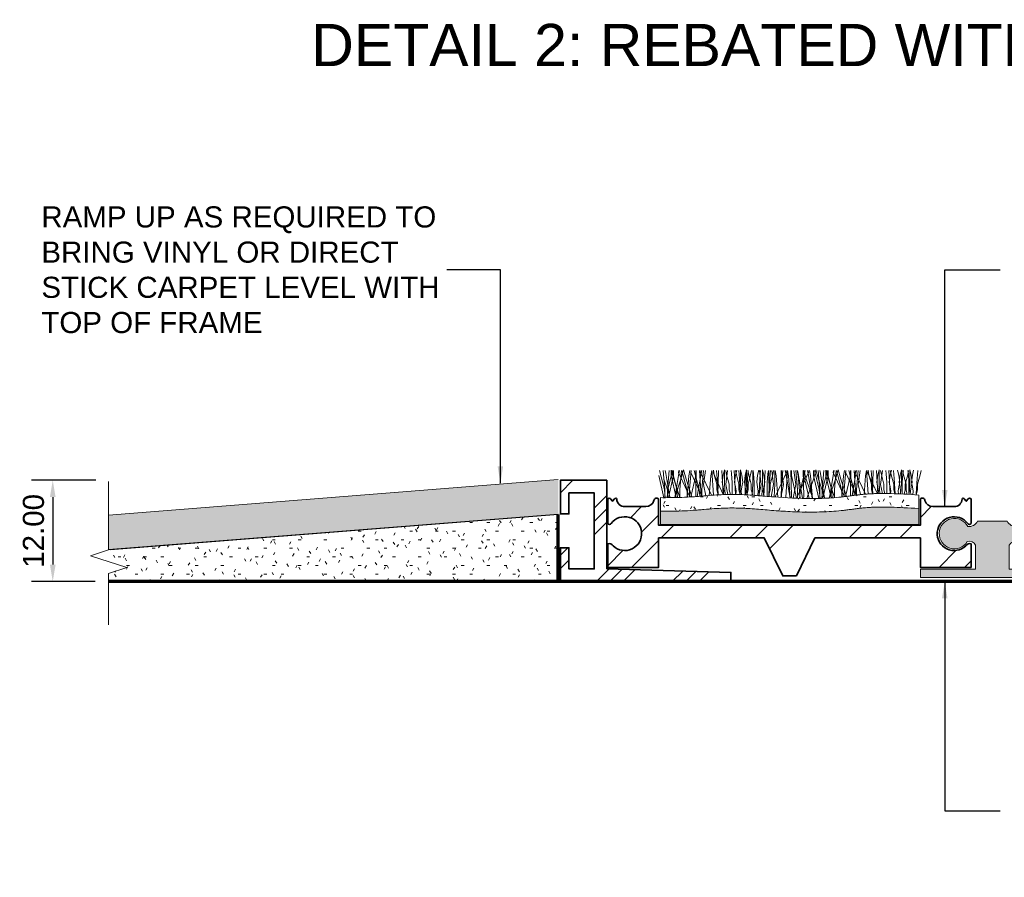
# Model space of a CAD drawing. Header units: millimetres. Extents: x -139 to 131, y -35 to 67.
# Tile 1 of 2: x -139 to -23, y -35 to 67. Entities that reach past the tile are written whole.
import ezdxf

# ---------------------------------------------------------------- set-up
doc = ezdxf.new("R2010")
doc.units = ezdxf.units.MM
for name, color, linetype, lineweight in [('FS-DETAIL', 3, 'Continuous', 35), ('FS-DETAIL-HATCH', 253, 'Continuous', 13), ('FS-DETAIL-THIN', 8, 'Continuous', 18), ('FS-DETAIL-WIDE', 4, 'Continuous', 70), ('FS-DIM', 14, 'Continuous', 15), ('FS-TEXT', 7, 'Continuous', 25)]:
    doc.layers.add(name, color=color, linetype=linetype, lineweight=lineweight)
doc.layers.add('FS-DETAIL-THICK', color=2, linetype='Continuous')
doc.styles.add('Arial', font='arial.ttf', dxfattribs={"height": 2.5})
doc.dimstyles.new('Diagonal_2.5mm Arial', dxfattribs={"dimtxt": 2.5, "dimasz": 2, "dimexe": 2.5, "dimexo": 5, "dimgap": 1, "dimtad": 1, "dimzin": 0, "dimdsep": 46, "dimtxsty": 'Arial', "dimcen": 2, "dimdle": 4, "dimclrd": 256, "dimclre": 256, "dimclrt": 50, "dimaunit": 1, "dimadec": 0, "dimazin": 0, "dimtfac": 1, "dimtix": 1, "dimtmove": 2, "dimatfit": 3, "dimfxl": 1, "dimtvp": 1, "dimtolj": 1, "dimtzin": 0, "dimarcsym": 0})
doc.dimstyles.new('Diagonal_2.5mm Arial$7', dxfattribs={"dimtxt": 2.5, "dimasz": 2, "dimexe": 2.5, "dimexo": 5, "dimgap": 1, "dimtad": 0, "dimzin": 0, "dimdsep": 46, "dimtxsty": 'Arial', "dimcen": 2, "dimdle": 4, "dimclrd": 1, "dimclre": 256, "dimclrt": 7, "dimaunit": 1, "dimadec": 0, "dimazin": 0, "dimtfac": 1, "dimtix": 1, "dimtmove": 2, "dimatfit": 3, "dimfxl": 1, "dimtvp": 1, "dimtolj": 1, "dimtzin": 0, "dimarcsym": 0})

# ---------------------------------------------------------------- blocks, each defined once
blk = doc.blocks.new('*D0')
at = {"layer": 'Defpoints', "color": 0, "transparency": 16777216}
for p in [(-125.21, 12), (-135.33, 0), (-125.29, 0)]:
    blk.add_point(p, dxfattribs=at)
at = {"layer": 'FS-DIM', "lineweight": -2, "transparency": 16777216}
for p, q in [((-130.21, 12), (-137.83, 12)), ((-135.33, 10), (-135.33, 2)), ((-130.29, 0), (-137.83, 0))]:
    blk.add_line(p, q, dxfattribs=at)
at = {"layer": 'FS-DIM', "transparency": 16777216}
for points in [[(-135.66, 10), (-134.99, 10), (-135.33, 12)], [(-135.66, 2), (-134.99, 2), (-135.33, 0)]]:
    blk.add_solid(points, dxfattribs=at)
at = {"layer": 'FS-DIM', "color": 50, "transparency": 16777216, "insert": (-137.6, 6), "char_height": 2.5, "attachment_point": 5, "rotation": 90, "style": 'Arial'}
blk.add_mtext('\\A1;12.00', dxfattribs=at)
blk = doc.blocks.new('CARPET_H_PROFILE_ALPHA')
at = {"layer": 'FS-DETAIL-HATCH'}
for p, q in [((-43.78, -55.42), (-44.36, -53.15)), ((-43.73, -55.42), (-43.93, -53.15)), ((-43.63, -53.51), (-43.71, -53.15)), ((-43.15, -56.37), (-43.63, -53.51)), ((-43.44, -55.42), (-43.24, -53.15)), ((-43.39, -55.42), (-42.82, -53.15)), ((-42.99, -53.77), (-42.99, -53.14)), ((-42.69, -54.18), (-42.99, -53.14)), ((-42.32, -55.42), (-42.89, -53.15)), ((-42.72, -53.77), (-42.72, -53.15)), ((-42.56, -56.36), (-42.08, -53.51)), ((-42.13, -53.4), (-42.09, -53.15)), ((-40.82, -56.21), (-42.13, -53.4)), ((-42.08, -53.51), (-42, -53.15)), ((-41.98, -55.42), (-41.78, -53.15)), ((-41.86, -54.18), (-41.54, -53.1)), ((-41.16, -55.42), (-41.73, -53.15)), ((-41.23, -54.18), (-41.54, -53.1)), ((-40.92, -53.81), (-40.79, -53.15)), ((-40.82, -55.42), (-40.62, -53.15)), ((-40.67, -53.4), (-40.63, -53.15)), ((-39.36, -56.19), (-40.67, -53.4)), ((-39.69, -55.42), (-40.27, -53.15)), ((-40.09, -53.77), (-40.09, -53.15)), ((-40.03, -53.15), (-40.09, -56.25)), ((-39.91, -56.23), (-39.46, -53.51)), ((-39.44, -56.2), (-39.63, -53.15)), ((-39.51, -53.4), (-39.47, -53.15)), ((-38.24, -56.1), (-39.51, -53.4)), ((-39.46, -53.51), (-39.37, -53.15)), ((-39.36, -55.42), (-39.16, -53.15)), ((-39.16, -54.82), (-38.93, -53.15)), ((-38.29, -53.81), (-38.17, -53.16)), ((-37.99, -56.08), (-38.17, -53.16)), ((-38.04, -53.4), (-38, -53.13)), ((-36.82, -56.02), (-38.04, -53.4)), ((-37.89, -53.66), (-38, -53.13)), ((-37.62, -53.15), (-37.54, -54.11)), ((-37.4, -53.15), (-37.46, -56.05)), ((-36.83, -56.02), (-37.01, -53.15)), ((-36.84, -53.73), (-36.68, -53.08)), ((-36.68, -53.43), (-36.68, -53.08)), ((-36.68, -54.75), (-36.68, -53.43)), ((-36.53, -54.82), (-36.31, -53.15)), ((-36.43, -53.66), (-36.53, -53.15)), ((-35.91, -53.15), (-35.86, -53.55)), ((-35.86, -53.55), (-35.78, -54.6)), ((-35.37, -56), (-35.54, -53.15)), ((-35.38, -53.73), (-35.23, -53.13)), ((-35.27, -53.66), (-35.37, -53.15)), ((-34.99, -53.15), (-34.92, -54.11)), ((-34.64, -53.73), (-34.8, -53.08)), ((-34.8, -53.43), (-34.8, -53.08)), ((-34.8, -54.75), (-34.8, -53.43)), ((-34.16, -53.55), (-34.24, -54.6)), ((-34.22, -53.73), (-34.06, -53.08)), ((-34.11, -53.15), (-34.16, -53.55)), ((-34.06, -53.43), (-34.06, -53.08)), ((-34.06, -54.75), (-34.06, -53.43)), ((-33.87, -53.15), (-33.94, -54.11)), ((-33.81, -53.66), (-33.91, -53.15)), ((-33.59, -53.66), (-33.48, -53.15)), ((-33.34, -53.43), (-33.34, -53.15)), ((-33.34, -54.75), (-33.34, -53.43)), ((-33.28, -53.15), (-33.23, -53.55)), ((-33.23, -53.55), (-33.16, -54.6)), ((-32.76, -53.73), (-32.61, -53.13)), ((-32.33, -54.82), (-32.55, -53.15)), ((-32.4, -53.15), (-32.48, -54.11)), ((-32.01, -53.73), (-32.18, -53.08)), ((-32.18, -53.43), (-32.18, -53.08)), ((-32.18, -54.75), (-32.18, -53.43)), ((-32.04, -56.2), (-31.85, -53.15)), ((-31.54, -53.55), (-31.61, -54.6)), ((-31.49, -53.15), (-31.54, -53.55)), ((-31.45, -53.15), (-31.39, -56.25)), ((-31.24, -53.15), (-31.31, -54.11)), ((-30.86, -54.82), (-31.08, -53.15)), ((-30.96, -53.66), (-30.86, -53.15)), ((-30.71, -53.43), (-30.71, -53.15)), ((-30.71, -54.75), (-30.71, -53.43)), ((-30.56, -53.81), (-30.69, -53.15)), ((-30.66, -56.21), (-29.35, -53.4)), ((-29.99, -53.15), (-29.93, -56.25)), ((-29.7, -54.82), (-29.92, -53.15)), ((-29.78, -53.15), (-29.85, -54.11)), ((-29.4, -53.51), (-29.48, -53.15)), ((-29.42, -56.36), (-29.23, -53.16)), ((-28.92, -56.42), (-29.4, -53.51)), ((-29.35, -53.4), (-29.39, -53.15)), ((-29.1, -53.81), (-29.23, -53.16)), ((-28.83, -53.15), (-28.76, -56.25)), ((-28.76, -53.77), (-28.76, -53.15)), ((-28.24, -54.82), (-28.46, -53.15)), ((-28.04, -55.42), (-28.24, -53.15)), ((-27.94, -53.81), (-28.07, -53.15)), ((-28.04, -56.21), (-26.72, -53.4)), ((-27.94, -53.51), (-28.02, -53.15)), ((-27.45, -56.43), (-27.94, -53.51)), ((-27.7, -55.42), (-27.12, -53.15)), ((-27.36, -53.15), (-27.3, -56.25)), ((-27.3, -53.77), (-27.3, -53.14)), ((-27, -54.18), (-27.3, -53.14)), ((-26.78, -53.51), (-26.86, -53.15)), ((-26.29, -56.43), (-26.78, -53.51)), ((-26.72, -53.4), (-26.77, -53.15)), ((-26.48, -53.81), (-26.6, -53.15)), ((-26.16, -54.18), (-25.85, -53.1)), ((-26.14, -53.77), (-26.14, -53.15)), ((-25.46, -55.42), (-26.04, -53.15)), ((-25.54, -54.18), (-25.85, -53.1)), ((-25.41, -55.42), (-25.61, -53.15)), ((-25.31, -53.51), (-25.39, -53.15)), ((-24.83, -56.43), (-25.31, -53.51)), ((-25.13, -55.42), (-24.93, -53.15)), ((-25.07, -55.42), (-24.5, -53.15)), ((-24.68, -53.77), (-24.68, -53.14)), ((-24.38, -54.18), (-24.68, -53.14)), ((-24, -55.42), (-24.58, -53.15)), ((-24.4, -53.77), (-24.4, -53.15)), ((-24.25, -56.41), (-23.76, -53.51)), ((-23.81, -53.4), (-23.77, -53.15)), ((-22.5, -56.21), (-23.81, -53.4)), ((-23.76, -53.51), (-23.68, -53.15)), ((-23.66, -55.42), (-23.46, -53.15)), ((-23.54, -54.18), (-23.22, -53.1)), ((-22.84, -55.42), (-23.41, -53.15)), ((-22.91, -54.18), (-23.22, -53.1)), ((-22.6, -53.81), (-22.47, -53.15)), ((-22.5, -55.42), (-22.3, -53.15)), ((-22.35, -53.4), (-22.31, -53.15)), ((-21.1, -56.08), (-22.33, -53.45)), ((-21.38, -55.42), (-21.95, -53.15)), ((-21.77, -53.77), (-21.77, -53.15)), ((-21.71, -53.15), (-21.77, -56.17)), ((-21.58, -56.15), (-21.14, -53.51)), ((-21.13, -56.09), (-21.31, -53.15)), ((-21.19, -53.4), (-21.15, -53.15)), ((-19.99, -55.97), (-21.19, -53.4)), ((-21.14, -53.51), (-21.05, -53.15)), ((-21.04, -55.42), (-20.84, -53.15)), ((-20.84, -54.82), (-20.62, -53.15)), ((-19.97, -53.81), (-19.85, -53.16)), ((-19.68, -55.95), (-19.85, -53.16)), ((-19.73, -53.4), (-19.68, -53.13)), ((-18.55, -55.91), (-19.73, -53.4)), ((-19.58, -53.66), (-19.68, -53.13)), ((-19.3, -53.15), (-19.22, -54.11)), ((-19.09, -53.15), (-19.14, -55.91)), ((-18.52, -55.91), (-18.69, -53.15)), ((-18.53, -53.73), (-18.36, -53.08)), ((-18.36, -53.43), (-18.36, -53.08)), ((-18.36, -54.75), (-18.36, -53.43)), ((-18.11, -53.66), (-18.22, -53.15)), ((-18.21, -54.82), (-17.99, -53.15)), ((-17.59, -53.15), (-17.54, -53.55)), ((-17.54, -53.55), (-17.46, -54.6)), ((-17.05, -55.9), (-17.22, -53.15)), ((-17.06, -53.73), (-16.91, -53.13)), ((-16.95, -53.66), (-17.05, -53.15)), ((-16.67, -53.15), (-16.6, -54.11)), ((-16.03, -53.73), (-16.18, -53.13)), ((-15.9, -53.73), (-15.74, -53.08)), ((-15.74, -53.43), (-15.74, -53.08)), ((-15.74, -54.75), (-15.74, -53.43)), ((-15.55, -53.55), (-15.63, -54.6)), ((-15.49, -53.66), (-15.59, -53.15)), ((-15.5, -53.15), (-15.55, -53.55)), ((-14.98, -53.66), (-14.88, -53.15)), ((-14.96, -53.15), (-14.91, -53.55)), ((-14.91, -53.55), (-14.84, -54.6)), ((-14.73, -53.43), (-14.73, -53.08)), ((-14.57, -53.73), (-14.73, -53.08)), ((-14.73, -54.75), (-14.73, -53.43)), ((-14.44, -53.73), (-14.29, -53.13)), ((-13.79, -53.15), (-13.87, -54.11)), ((-13.52, -53.66), (-13.41, -53.15)), ((-43.85, -56.38), (-44.46, -53.77)), ((-43.13, -56.37), (-43.86, -54.18)), ((-43.32, -56.37), (-42.72, -53.77)), ((-42.39, -56.36), (-42.99, -53.77)), ((-41.97, -56.35), (-42.69, -54.18)), ((-42.58, -56.36), (-41.86, -54.18)), ((-40.53, -56.28), (-41.23, -54.18)), ((-41.12, -56.31), (-40.92, -53.81)), ((-40.68, -56.29), (-40.09, -53.77)), ((-38.48, -56.12), (-38.29, -53.81)), ((-37.59, -54.78), (-37.89, -53.66)), ((-37.59, -55.46), (-37.59, -54.78)), ((-37.54, -54.11), (-37.43, -55.91)), ((-36.96, -54.56), (-36.84, -53.73)), ((-36.84, -55.08), (-36.96, -54.56)), ((-36.6, -56.01), (-36.68, -54.75)), ((-36.13, -54.78), (-36.43, -53.66)), ((-36.13, -55.46), (-36.13, -54.78)), ((-35.78, -54.6), (-35.78, -55.8)), ((-35.49, -54.56), (-35.38, -53.73)), ((-35.38, -55.08), (-35.49, -54.56)), ((-34.97, -54.78), (-35.27, -53.66)), ((-34.97, -55.46), (-34.97, -54.78)), ((-34.92, -54.11), (-34.81, -55.91)), ((-34.88, -56.01), (-34.8, -54.75)), ((-34.52, -54.56), (-34.64, -53.73)), ((-34.64, -55.08), (-34.52, -54.56)), ((-34.33, -54.56), (-34.22, -53.73)), ((-34.22, -55.08), (-34.33, -54.56)), ((-34.24, -54.6), (-34.24, -55.8)), ((-33.98, -56.05), (-34.06, -54.75)), ((-33.94, -54.11), (-34.05, -55.91)), ((-33.89, -54.78), (-33.59, -53.66)), ((-33.89, -55.46), (-33.89, -54.78)), ((-33.51, -54.78), (-33.81, -53.66)), ((-33.51, -55.46), (-33.51, -54.78)), ((-33.42, -56.09), (-33.34, -54.75)), ((-33.16, -54.6), (-33.16, -55.8)), ((-32.87, -54.56), (-32.76, -53.73)), ((-32.76, -55.08), (-32.87, -54.56)), ((-32.48, -54.11), (-32.59, -55.91)), ((-32.26, -56.18), (-32.18, -54.75)), ((-31.9, -54.56), (-32.01, -53.73)), ((-32.01, -55.08), (-31.9, -54.56)), ((-31.61, -54.6), (-31.61, -55.8)), ((-31.31, -54.11), (-31.43, -55.91)), ((-31.26, -54.78), (-30.96, -53.66)), ((-31.26, -55.46), (-31.26, -54.78)), ((-30.81, -56.3), (-30.71, -54.75)), ((-30.36, -56.33), (-30.56, -53.81)), ((-29.85, -54.11), (-29.96, -55.91)), ((-28.89, -56.42), (-29.1, -53.81)), ((-28.14, -56.45), (-28.76, -53.77)), ((-27.73, -56.46), (-27.94, -53.81)), ((-26.67, -56.48), (-27.3, -53.77)), ((-26.24, -56.48), (-27, -54.18)), ((-26.93, -56.48), (-26.16, -54.18)), ((-26.26, -56.48), (-26.48, -53.81)), ((-25.51, -56.47), (-26.14, -53.77)), ((-24.79, -56.44), (-25.54, -54.18)), ((-25.02, -56.45), (-24.4, -53.77)), ((-24.06, -56.4), (-24.68, -53.77)), ((-23.65, -56.37), (-24.38, -54.18)), ((-24.28, -56.41), (-23.54, -54.18)), ((-22.23, -56.23), (-22.91, -54.18)), ((-22.8, -56.29), (-22.6, -53.81)), ((-22.35, -56.24), (-21.77, -53.77)), ((-20.15, -55.99), (-19.97, -53.81)), ((-19.28, -54.78), (-19.58, -53.66)), ((-19.28, -55.46), (-19.28, -54.78)), ((-19.22, -54.11), (-19.11, -55.91)), ((-18.64, -54.56), (-18.53, -53.73)), ((-18.53, -55.08), (-18.64, -54.56)), ((-18.29, -55.91), (-18.36, -54.75)), ((-17.81, -54.78), (-18.11, -53.66)), ((-17.81, -55.46), (-17.81, -54.78)), ((-17.46, -54.6), (-17.46, -55.8)), ((-17.18, -54.56), (-17.06, -53.73)), ((-17.06, -55.08), (-17.18, -54.56)), ((-16.65, -54.78), (-16.95, -53.66)), ((-16.65, -55.46), (-16.65, -54.78)), ((-16.6, -54.11), (-16.49, -55.91)), ((-15.92, -54.56), (-16.03, -53.73)), ((-16.03, -55.08), (-15.92, -54.56)), ((-16.01, -54.56), (-15.9, -53.73)), ((-15.9, -55.08), (-16.01, -54.56)), ((-15.66, -55.96), (-15.74, -54.75)), ((-15.63, -54.6), (-15.63, -55.8)), ((-15.19, -54.78), (-15.49, -53.66)), ((-15.28, -54.78), (-14.98, -53.66)), ((-15.28, -55.46), (-15.28, -54.78)), ((-15.19, -55.46), (-15.19, -54.78)), ((-14.84, -54.6), (-14.84, -55.8)), ((-14.8, -56.01), (-14.73, -54.75)), ((-14.45, -54.56), (-14.57, -53.73)), ((-14.57, -55.08), (-14.45, -54.56)), ((-14.55, -54.56), (-14.44, -53.73)), ((-14.44, -55.08), (-14.55, -54.56)), ((-13.87, -54.11), (-13.98, -55.91)), ((-13.82, -54.78), (-13.52, -53.66)), ((-13.82, -55.46), (-13.82, -54.78)), ((-43.7, -56.38), (-43.78, -55.42)), ((-43.73, -56.38), (-43.73, -55.42)), ((-43.48, -56.37), (-43.39, -55.42)), ((-43.44, -56.37), (-43.44, -55.42)), ((-42.24, -56.36), (-42.32, -55.42)), ((-41.98, -56.35), (-41.98, -55.42)), ((-41.08, -56.31), (-41.16, -55.42)), ((-40.82, -56.3), (-40.82, -55.42)), ((-39.62, -56.21), (-39.69, -55.42)), ((-39.36, -56.19), (-39.36, -55.42)), ((-38.88, -56.15), (-39.16, -54.82)), ((-37.43, -56.05), (-37.59, -55.46)), ((-37.43, -55.91), (-37.44, -56.05)), ((-36.77, -55.61), (-36.84, -55.08)), ((-36.81, -56.02), (-36.77, -55.61)), ((-36.29, -56.01), (-36.53, -54.82)), ((-35.98, -56), (-36.13, -55.46)), ((-35.78, -55.8), (-35.78, -56)), ((-35.31, -55.61), (-35.38, -55.08)), ((-35.34, -56), (-35.31, -55.61)), ((-34.81, -56.01), (-34.97, -55.46)), ((-34.81, -55.91), (-34.81, -56.01)), ((-34.71, -55.61), (-34.64, -55.08)), ((-34.67, -56.02), (-34.71, -55.61)), ((-34.24, -55.8), (-34.24, -56.04)), ((-34.14, -55.61), (-34.22, -55.08)), ((-34.18, -56.04), (-34.14, -55.61)), ((-34.05, -56.05), (-33.89, -55.46)), ((-34.05, -55.91), (-34.04, -56.05)), ((-33.33, -56.1), (-33.51, -55.46)), ((-33.16, -55.8), (-33.15, -56.11)), ((-32.68, -55.61), (-32.76, -55.08)), ((-32.73, -56.14), (-32.68, -55.61)), ((-32.6, -56.15), (-32.33, -54.82)), ((-32.59, -55.91), (-32.57, -56.15)), ((-32.09, -55.61), (-32.01, -55.08)), ((-32.03, -56.2), (-32.09, -55.61)), ((-31.61, -55.8), (-31.62, -56.23)), ((-31.48, -56.24), (-31.26, -55.46)), ((-31.43, -55.91), (-31.4, -56.25)), ((-31.16, -56.27), (-30.86, -54.82)), ((-30.02, -56.35), (-29.7, -54.82)), ((-29.96, -55.91), (-29.93, -56.36)), ((-28.57, -56.44), (-28.24, -54.82)), ((-28.04, -56.45), (-28.04, -55.42)), ((-27.79, -56.46), (-27.7, -55.42)), ((-25.37, -56.46), (-25.46, -55.42)), ((-25.41, -56.46), (-25.41, -55.42)), ((-25.17, -56.46), (-25.07, -55.42)), ((-25.13, -56.46), (-25.13, -55.42)), ((-23.92, -56.39), (-24, -55.42)), ((-23.66, -56.37), (-23.66, -55.42)), ((-22.76, -56.29), (-22.84, -55.42)), ((-22.5, -56.26), (-22.5, -55.42)), ((-21.31, -56.11), (-21.38, -55.42)), ((-21.04, -56.08), (-21.04, -55.42)), ((-20.59, -56.02), (-20.84, -54.82)), ((-19.15, -55.91), (-19.28, -55.46)), ((-18.45, -55.61), (-18.53, -55.08)), ((-18.48, -55.91), (-18.45, -55.61)), ((-17.99, -55.91), (-18.21, -54.82)), ((-17.69, -55.9), (-17.81, -55.46)), ((-17.46, -55.8), (-17.46, -55.9)), ((-16.99, -55.61), (-17.06, -55.08)), ((-17.01, -55.9), (-16.99, -55.61)), ((-16.52, -55.92), (-16.65, -55.46)), ((-16.49, -55.91), (-16.49, -55.92)), ((-16.1, -55.61), (-16.03, -55.08)), ((-16.07, -55.94), (-16.1, -55.61)), ((-15.83, -55.61), (-15.9, -55.08)), ((-15.86, -55.95), (-15.83, -55.61)), ((-15.63, -55.8), (-15.63, -55.97)), ((-15.42, -55.98), (-15.28, -55.46)), ((-15.04, -56), (-15.19, -55.46)), ((-14.84, -55.8), (-14.83, -56.01)), ((-14.64, -55.61), (-14.57, -55.08)), ((-14.6, -56.02), (-14.64, -55.61)), ((-14.36, -55.61), (-14.44, -55.08)), ((-14.4, -56.03), (-14.36, -55.61)), ((-13.98, -56.05), (-13.82, -55.46)), ((-13.98, -55.91), (-13.97, -56.05)), ((-40.82, -56.3), (-40.82, -56.21)), ((-30.66, -56.31), (-30.66, -56.21)), ((-29.93, -56.25), (-29.93, -56.36)), ((-29.43, -56.39), (-29.42, -56.36)), ((-28.76, -56.25), (-28.77, -56.43)), ((-28.04, -56.45), (-28.04, -56.21)), ((-27.46, -56.47), (-27.45, -56.43)), ((-27.3, -56.25), (-27.31, -56.47)), ((-26.3, -56.48), (-26.29, -56.43)), ((-22.5, -56.26), (-22.5, -56.21))]:
    blk.add_line(p, q, dxfattribs=at)

msp = doc.modelspace()

# ---------------------------------------------------------------- hatches: boundary and pattern name
at = {"layer": 'FS-DETAIL-HATCH'}
msp.add_hatch(color=256, dxfattribs=at).paths.add_polyline_path([(-128.711, 3.752), (-128.715, 3.819), (-128.715, 7.864), (-75.474, 12.065), (-75.474, 7.953), (-127.857, 3.819)])
h = msp.add_hatch(dxfattribs=at)
h.set_pattern_fill('FP_3', color=256, style=0, pattern_type=2)
h.set_pattern_definition([(45, (-1470.885, -3314.3196), (-4.490128, 4.490128), []), (45, (-1469.298, -3314.3196), (9e-16, 8.980256), []), (45, (-1472.472, -3314.3196), (9e-16, 8.980256), [])])
h.paths.add_polyline_path([(-75.219, 0), (-55.019, 0), (-55.019, 1.074), (-69.719, 1.519), (-69.719, 12), (-75.219, 12), (-75.219, 8), (-74.219, 8), (-74.219, 10.5), (-71.219, 10.5), (-71.219, 1.5), (-74.219, 1.5), (-74.219, 4), (-75.219, 4)], flags=0)
at = {"layer": 'FS-DETAIL-HATCH', "lineweight": 18}
h = msp.add_hatch(dxfattribs=at)
h.set_pattern_fill('FP_1', color=256, style=0, pattern_type=2)
h.set_pattern_definition([(45, (-1537.953, -3330.239), (14.142136, -9e-16), [20, 0]), (45, (-1534.953, -3330.239), (14.142136, -9e-16), [20, 0]), (45, (-1531.953, -3330.239), (14.142136, -9e-16), [20, 0])])
h.paths.add_polyline_path([(-47.268, 0.675), (-45.081, 5.175), (-32.598, 5.175), (-32.598, 1.675), (-26.598, 1.675), (-26.598, 4.475), (-26.739, 4.492), (-26.88, 4.473), (-27.012, 4.421), (-27.127, 4.337), (-27.217, 4.228), (-27.626, 3.927), (-28.098, 3.739), (-28.601, 3.675), (-29.105, 3.74), (-29.576, 3.93), (-29.984, 4.232), (-30.302, 4.628), (-30.511, 5.091), (-30.597, 5.591), (-30.553, 6.097), (-30.384, 6.576), (-30.1, 6.996), (-29.719, 7.332), (-29.265, 7.561), (-28.769, 7.668), (-28.262, 7.646), (-27.776, 7.498), (-27.344, 7.232), (-26.905, 6.791), (-26.85, 6.771), (-26.793, 6.765), (-26.735, 6.773), (-26.682, 6.796), (-26.635, 6.83), (-26.598, 6.875), (-26.598, 9.775), (-26.656, 9.841), (-26.737, 9.872), (-26.824, 9.862), (-26.863, 9.841), (-27.165, 9.505), (-27.437, 9.838), (-27.506, 9.864), (-27.579, 9.852), (-27.61, 9.833), (-27.653, 9.773), (-27.692, 9.535), (-27.79, 9.316), (-27.941, 9.129), (-28.135, 8.988), (-28.359, 8.901), (-28.598, 8.875), (-31.11, 8.875), (-31.321, 8.894), (-31.523, 8.959), (-31.704, 9.068), (-31.858, 9.215), (-31.974, 9.392), (-32.103, 9.742), (-32.157, 9.803), (-32.225, 9.848), (-32.301, 9.874), (-32.382, 9.88), (-32.462, 9.865), (-32.536, 9.831), (-32.598, 9.779), (-32.598, 6.675), (-63.598, 6.675), (-63.598, 9.779), (-63.661, 9.831), (-63.734, 9.865), (-63.814, 9.88), (-63.895, 9.874), (-63.972, 9.848), (-64.04, 9.803), (-64.094, 9.742), (-64.134, 9.657), (-64.149, 9.591), (-64.223, 9.392), (-64.339, 9.215), (-64.492, 9.068), (-64.674, 8.959), (-64.876, 8.894), (-65.087, 8.875), (-67.598, 8.875), (-67.837, 8.901), (-68.062, 8.988), (-68.256, 9.129), (-68.407, 9.316), (-68.505, 9.535), (-68.544, 9.773), (-68.587, 9.833), (-68.654, 9.863), (-68.727, 9.856), (-68.76, 9.838), (-69.031, 9.505), (-69.334, 9.841), (-69.416, 9.872), (-69.502, 9.861), (-69.541, 9.841), (-69.598, 9.775), (-69.598, 6.875), (-69.562, 6.83), (-69.515, 6.796), (-69.461, 6.773), (-69.404, 6.765), (-69.323, 6.779), (-69.292, 6.791), (-69.224, 6.845), (-69.194, 6.878), (-68.853, 7.232), (-68.421, 7.498), (-67.935, 7.646), (-67.428, 7.668), (-66.931, 7.561), (-66.469, 7.324), (-66.097, 6.996), (-65.813, 6.576), (-65.643, 6.097), (-65.6, 5.591), (-65.686, 5.091), (-65.895, 4.628), (-66.213, 4.232), (-66.621, 3.93), (-67.092, 3.74), (-67.596, 3.675), (-68.099, 3.739), (-68.587, 3.939), (-68.98, 4.228), (-69.07, 4.337), (-69.224, 4.436), (-69.317, 4.473), (-69.458, 4.492), (-69.598, 4.475), (-69.598, 1.675), (-63.598, 1.675), (-63.598, 5.175), (-51.081, 5.175), (-48.894, 0.675)], flags=0)
at = {"layer": 'FS-DETAIL-HATCH'}
h = msp.add_hatch(dxfattribs=at)
h.set_pattern_fill('FP_4', color=256, style=0, pattern_type=2)
h.set_pattern_definition([(0, (-1470.8848, -3314.3196), (4.064, 1.016), [0.335, -2.713, 0.335, -2.713, -16.256]), (0, (-1470.8848, -3314.3196), (4.064, 1.016), [-6.096, 0.335, -5.761, 0.335, -2.713, -7.112]), (0, (-1470.8848, -3314.3196), (4.064, 1.016), [-15.24, 0.335, -1.697, 0.335, -4.745]), (120, (-1469.3608, -3313.8116), (-2.9118818, 3.01152724), [0.335, -2.713, 0.335, -2.713, -16.256]), (120, (-1469.3608, -3313.8116), (-2.9118818, 3.01152724), [-6.096, 0.335, -5.761, 0.335, -2.713, -7.112]), (120, (-1469.3608, -3313.8116), (-2.9118818, 3.01152724), [-15.24, 0.335, -1.697, 0.335, -4.745]), (240, (-1468.8528, -3311.7796), (-1.1521182, -4.02752724), [0.335, -2.713, 0.335, -2.713, -16.256]), (240, (-1468.8528, -3311.7796), (-1.1521182, -4.02752724), [-6.096, 0.335, -5.761, 0.335, -2.713, -7.112]), (240, (-1468.8528, -3311.7796), (-1.1521182, -4.02752724), [-15.24, 0.335, -1.697, 0.335, -4.745])])
h.paths.add_polyline_path([(-45.426, 8.224), (-44.268, 8.248), (-43.119, 8.308), (-41.99, 8.403), (-40.891, 8.532), (-39.755, 8.683), (-38.267, 8.797), (-35.965, 8.801), (-32.762, 8.644), (-32.762, 10.247), (-36.059, 10.409), (-38.267, 10.4), (-39.755, 10.286), (-40.891, 10.136), (-41.99, 10.006), (-43.119, 9.911), (-44.268, 9.851), (-45.426, 9.827), (-46.585, 9.838), (-47.732, 9.877), (-48.856, 9.938), (-50.992, 10.1), (-52.979, 10.253), (-53.934, 10.3), (-54.893, 10.315), (-55.901, 10.294), (-57.002, 10.233), (-59.517, 10.037), (-60.859, 9.965), (-62.177, 9.937), (-63.351, 9.933), (-63.351, 8.329), (-62.177, 8.333), (-60.859, 8.362), (-59.517, 8.434), (-57.002, 8.63), (-55.901, 8.691), (-54.893, 8.711), (-53.934, 8.696), (-52.979, 8.65), (-50.992, 8.497), (-48.856, 8.335), (-47.732, 8.273), (-46.585, 8.234)], flags=0)
for points in [[(-40.891, 6.751), (-32.762, 6.751), (-32.762, 8.644), (-34.947, 8.751), (-38.859, 8.751), (-39.755, 8.683), (-40.891, 8.532), (-41.99, 8.403), (-43.119, 8.308), (-44.268, 8.248), (-45.426, 8.224), (-46.585, 8.234), (-47.732, 8.273), (-48.856, 8.335), (-50.992, 8.497), (-52.979, 8.65), (-53.934, 8.696), (-54.893, 8.711), (-55.901, 8.691), (-57.002, 8.63), (-59.517, 8.434), (-60.859, 8.362), (-62.177, 8.333), (-63.351, 8.329), (-63.351, 6.751), (-41.99, 6.751)], [(-15.562, 0.484), (-15.562, 1.484), (-22.066, 1.484), (-22.066, 4.307), (-21.964, 4.471), (-21.826, 4.605), (-21.659, 4.702), (-21.473, 4.756), (-21.281, 4.763), (-21.092, 4.723), (-20.809, 4.376), (-20.45, 4.109), (-20.036, 3.939), (-19.592, 3.877), (-19.147, 3.926), (-18.728, 4.084), (-18.361, 4.34), (-18.068, 4.679), (-17.869, 5.08), (-17.775, 5.528), (-17.791, 5.965), (-17.918, 6.395), (-18.147, 6.78), (-18.463, 7.096), (-18.849, 7.324), (-19.278, 7.45), (-19.726, 7.466), (-20.163, 7.371), (-20.564, 7.171), (-20.903, 6.878), (-21.158, 6.51), (-21.439, 6.518), (-21.709, 6.592), (-21.955, 6.728), (-22.161, 6.918), (-22.317, 7.151), (-25.814, 7.151), (-25.97, 6.918), (-26.177, 6.728), (-26.422, 6.592), (-26.693, 6.518), (-26.973, 6.51), (-27.229, 6.878), (-27.568, 7.171), (-27.968, 7.371), (-28.406, 7.466), (-28.853, 7.45), (-29.283, 7.324), (-29.668, 7.096), (-29.985, 6.78), (-30.214, 6.395), (-30.341, 5.965), (-30.357, 5.518), (-30.263, 5.08), (-30.063, 4.679), (-29.771, 4.34), (-29.404, 4.084), (-28.985, 3.926), (-28.539, 3.877), (-28.096, 3.939), (-27.682, 4.109), (-27.322, 4.376), (-27.04, 4.723), (-26.851, 4.763), (-26.658, 4.756), (-26.473, 4.702), (-26.306, 4.605), (-26.168, 4.471), (-26.066, 4.307), (-26.066, 1.484), (-32.57, 1.484), (-32.57, 0.484), (-17.366, 0.484)]]:
    msp.add_hatch(color=256, dxfattribs=at).paths.add_polyline_path(points, flags=0)
h = msp.add_hatch(dxfattribs=at)
h.set_pattern_fill('FP_2', color=256, style=0, pattern_type=2)
h.set_pattern_definition([(0, (-1383.3797, -3314.3196), (4.064, 1.016), [0.335, -2.713, 0.335, -2.713, -16.256]), (0, (-1383.3797, -3314.3196), (4.064, 1.016), [-6.096, 0.335, -5.761, 0.335, -2.713, -7.112]), (0, (-1383.3797, -3314.3196), (4.064, 1.016), [-15.24, 0.335, -1.697, 0.335, -4.745]), (120, (-1381.8557, -3313.8116), (-2.9118818, 3.01152724), [0.335, -2.713, 0.335, -2.713, -16.256]), (120, (-1381.8557, -3313.8116), (-2.9118818, 3.01152724), [-6.096, 0.335, -5.761, 0.335, -2.713, -7.112]), (120, (-1381.8557, -3313.8116), (-2.9118818, 3.01152724), [-15.24, 0.335, -1.697, 0.335, -4.745]), (240, (-1381.3477, -3311.7796), (-1.1521182, -4.02752724), [0.335, -2.713, 0.335, -2.713, -16.256]), (240, (-1381.3477, -3311.7796), (-1.1521182, -4.02752724), [-6.096, 0.335, -5.761, 0.335, -2.713, -7.112]), (240, (-1381.3477, -3311.7796), (-1.1521182, -4.02752724), [-15.24, 0.335, -1.697, 0.335, -4.745])])
h.paths.add_polyline_path([(-128.711, 0.97), (-128.715, 0.016), (-126.575, 0.016), (-99.281, 0), (-75.474, 0.016), (-75.474, 7.953), (-128.547, 3.765), (-130.851, 3.057), (-126.571, 1.666)])

# ---------------------------------------------------------------- linework, layer by layer
at = {"layer": 'FS-DETAIL'}
msp.add_lwpolyline([(-69.719, 12), (-75.219, 12), (-75.219, 8), (-74.219, 8), (-74.219, 10.5), (-71.219, 10.5), (-71.219, 1.5), (-74.219, 1.5), (-74.219, 4), (-75.219, 4), (-75.219, 0), (-55.019, 0), (-55.019, 1.074), (-69.719, 1.519)], close=True, dxfattribs=at)
at = {"layer": 'FS-DETAIL', "flags": 128}
msp.add_lwpolyline([(-63.598, 9.779), (-63.598, 6.675), (-32.598, 6.675), (-32.598, 9.779, -0.6495569), (-32.048, 9.591, 0.3507355), (-31.11, 8.875), (-28.598, 8.875, 0.4118059), (-27.653, 9.773, -0.667183), (-27.39, 9.782), (-27.165, 9.505), (-26.92, 9.776, -0.609352), (-26.598, 9.775), (-26.598, 6.875, -0.5370451), (-26.992, 6.866, 2.6436192), (-27.217, 4.228, -0.3215119), (-26.598, 4.475), (-26.598, 1.675), (-32.598, 1.675), (-32.598, 5.175), (-45.081, 5.175), (-47.268, 0.675), (-48.894, 0.675), (-51.081, 5.175), (-63.598, 5.175), (-63.598, 1.675), (-69.598, 1.675), (-69.598, 4.475, -0.3215119), (-68.98, 4.228, 2.6436192), (-69.205, 6.866, -0.5370451), (-69.598, 6.875), (-69.598, 9.775, -0.609352), (-69.276, 9.776), (-69.031, 9.505), (-68.806, 9.782, -0.667183), (-68.544, 9.773, 0.4118059), (-67.598, 8.875), (-65.087, 8.875, 0.3507355), (-64.149, 9.591, -0.6495569)], format="xyb", close=True, dxfattribs=at)
at = {"layer": 'FS-DETAIL-THICK'}
msp.add_line((-75.474, 7.953), (-128.711, 3.752), dxfattribs=at)
at = {"layer": 'FS-DETAIL-THICK', "lineweight": 70}
msp.add_line((-75.47, 0), (-75.47, 7.953), dxfattribs=at)
at = {"layer": 'FS-DETAIL-THIN'}
for p, q in [((-128.715, 7.864), (-75.474, 12.065)), ((-63.351, 9.933), (-63.351, 8.329)), ((-32.762, 8.644), (-32.762, 10.247)), ((-63.351, 8.329), (-63.351, 6.751)), ((-32.762, 6.751), (-32.762, 8.644)), ((-75.474, 7.953), (-128.547, 3.765)), ((-63.351, 6.751), (-32.762, 6.751))]:
    msp.add_line(p, q, dxfattribs=at)
msp.add_lwpolyline([(-128.711, 11.853), (-128.711, 3.752), (-130.851, 3.057), (-126.571, 1.666), (-128.711, 0.97), (-128.711, -5.142)], dxfattribs=at)
msp.add_lwpolyline([(-26.973, 6.51, 3.7564264), (-27.04, 4.723, -0.3836815), (-26.066, 4.307), (-26.066, 1.484), (-32.57, 1.484), (-32.57, 0.484), (-15.562, 0.484), (-15.562, 1.484), (-22.066, 1.484), (-22.066, 4.307, -0.3836815), (-21.092, 4.723, 3.7564264), (-21.158, 6.51, -0.306695), (-22.317, 7.151), (-25.814, 7.151, -0.306695)], format="xyb", close=True, dxfattribs=at)
for points, knots in [([(-32.762, 10.247), (-34.043, 10.33), (-35.707, 10.414), (-37.117, 10.427), (-37.797, 10.414), (-38.275, 10.401), (-38.707, 10.381), (-39.083, 10.353), (-39.37, 10.326), (-39.591, 10.303), (-39.756, 10.286), (-40.022, 10.258), (-40.304, 10.219), (-40.616, 10.172), (-40.89, 10.135), (-41.168, 10.101), (-41.531, 10.056), (-42.171, 9.984), (-43.495, 9.874), (-46.198, 9.776), (-48.907, 9.927), (-50.998, 10.101), (-52.006, 10.185), (-52.984, 10.257), (-53.934, 10.305), (-54.885, 10.321), (-55.885, 10.301), (-56.98, 10.24), (-58, 10.155), (-58.857, 10.086), (-59.734, 10.02), (-60.859, 9.956), (-62.208, 9.934), (-62.984, 9.93), (-63.351, 9.933)], [0, 0, 0, 0, 0.0416667, 0.0625, 0.0729167, 0.0833333, 0.09375, 0.1041667, 0.1145833, 0.1197917, 0.125, 0.1302083, 0.1458333, 0.15625, 0.1666667, 0.1770833, 0.1875, 0.2083333, 0.25, 0.3333333, 0.5, 0.5416667, 0.5833333, 0.625, 0.6666667, 0.7083333, 0.75, 0.7916667, 0.8333333, 0.8541667, 0.875, 0.9166667, 0.9583333, 1, 1, 1, 1]), ([(-63.351, 8.329), (-62.984, 8.327), (-62.208, 8.331), (-60.859, 8.353), (-59.734, 8.416), (-58.857, 8.482), (-58, 8.552), (-56.98, 8.637), (-55.519, 8.718), (-53.936, 8.717), (-52.343, 8.61), (-50.998, 8.497), (-49.952, 8.41), (-48.862, 8.332), (-47.736, 8.27), (-46.587, 8.23), (-45.039, 8.214), (-43.495, 8.27), (-42.171, 8.38), (-41.531, 8.452), (-41.168, 8.497), (-40.89, 8.532), (-40.616, 8.569), (-40.349, 8.609), (-40.069, 8.648), (-39.811, 8.678), (-39.591, 8.7), (-39.37, 8.722), (-39.083, 8.749), (-38.707, 8.778), (-38.275, 8.798), (-37.797, 8.811), (-37.117, 8.823), (-35.707, 8.811), (-34.043, 8.727), (-32.762, 8.644)], [0, 0, 0, 0, 0.0416667, 0.0833333, 0.125, 0.1458333, 0.1666667, 0.2083333, 0.25, 0.3333333, 0.4166667, 0.4583333, 0.5, 0.5416667, 0.5833333, 0.625, 0.6666667, 0.75, 0.7916667, 0.8125, 0.8229167, 0.8333333, 0.84375, 0.8541667, 0.8645833, 0.875, 0.8802083, 0.8854167, 0.8958333, 0.90625, 0.9166667, 0.9270833, 0.9375, 0.9583333, 1, 1, 1, 1])]:
    msp.add_open_spline(points, degree=3, knots=knots, dxfattribs=at)
at = {"layer": 'FS-DETAIL-WIDE', "lineweight": 70}
msp.add_line((128.68, 0), (-128.68, 0), dxfattribs=at)

# ---------------------------------------------------------------- block references
at = {"layer": 'FS-DETAIL-HATCH'}
msp.add_blockref('CARPET_H_PROFILE_ALPHA', (-19.106, 66.31), dxfattribs=at)

# ---------------------------------------------------------------- texts
at = {"color": 50, "insert": (-30.409, -35.021), "char_height": 2.5, "attachment_point": 9, "style": 'Arial'}
msp.add_mtext('\\A1;', dxfattribs=at)
at = {"layer": 'FS-TEXT', "insert": (-104.72, 62.78), "char_height": 5, "width": 209.24255, "attachment_point": 4, "line_spacing_factor": 0.938532, "style": 'Arial', "bg_fill": 3, "box_fill_scale": 1.25, "bg_fill_color": 7, "bg_fill_transparency": 0}
msp.add_mtext('{\\C7;DETAIL 2: REBATED WITH CARPET TILE OR VINYL (ALPHA 2)}', dxfattribs=at)
at = {"layer": 'FS-TEXT', "insert": (-136.677, 36.907), "char_height": 2.5, "attachment_point": 4, "style": 'Arial'}
msp.add_mtext('RAMP UP AS REQUIRED TO \\PBRING VINYL OR DIRECT\\PSTICK CARPET LEVEL WITH\\PTOP OF FRAME', dxfattribs=at)

# ---------------------------------------------------------------- dimensions: what is measured, and where the dimension line sits
at = {"layer": 'FS-DIM'}
dim = msp.add_linear_dim(base=(-135.325, 0), p1=(-125.21, 12), p2=(-125.293, 0), angle=90, dimstyle='Diagonal_2.5mm Arial', dxfattribs=at)
dim.commit()
dim.dimension.update_dxf_attribs({"geometry": '*D0', "text_midpoint": (-137.602, 6)})

# ---------------------------------------------------------------- leaders
at = {"layer": 'FS-TEXT', "annotation_type": 0, "has_hookline": 1, "hookline_direction": 1}
for points, text_width in [([(-82.322, 11.646), (-82.322, 36.907), (-88.666, 36.907)], 46.719), ([(-29.704, 8.853), (-29.704, 36.907), (-23.163, 36.907)], 42.316), ([(-29.704, 0), (-29.704, -27.16), (-23.163, -27.16)], 39.388)]:
    msp.add_leader(points, dimstyle='Diagonal_2.5mm Arial$7', override={"dimscale": 0}, dxfattribs=dict(at, text_width=text_width))

doc.saveas('drawing.dxf')
